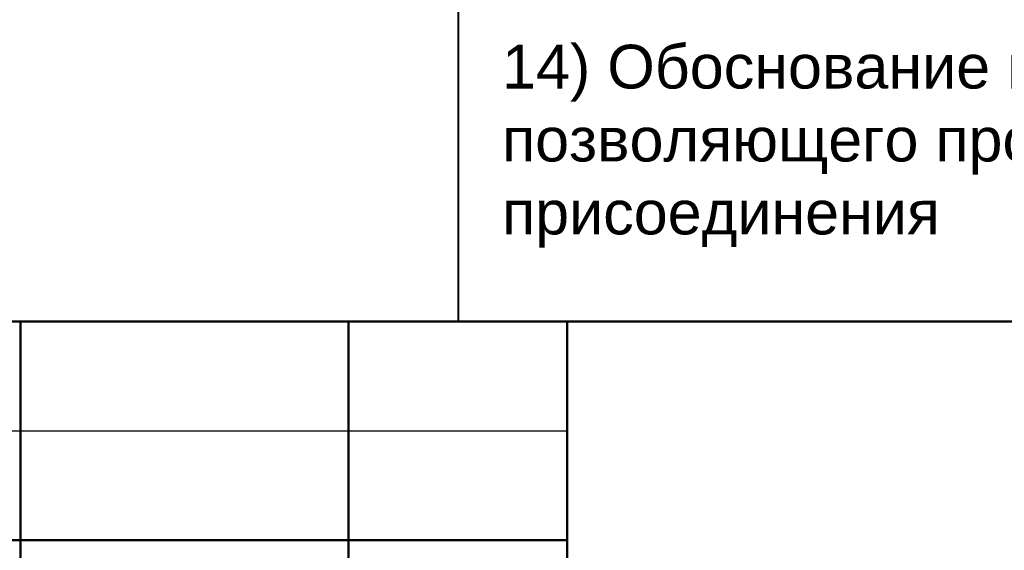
# Model space of a CAD drawing. Header units: millimetres. Extents: x 523431 to 527346, y -48565 to -47721.
# Tile 15 of 217: x 523507 to 523552, y -48530 to -48506. Entities that reach past the tile are written whole.
import ezdxf

# ---------------------------------------------------------------- set-up
doc = ezdxf.new("R2010")
doc.units = ezdxf.units.MM
doc.layers.add('LIN_Основная сплошная', color=50, linetype='Continuous', lineweight=50)
doc.layers.add('электрика', color=1, linetype='Continuous', lineweight=40)
doc.styles.get("Standard").update_dxf_attribs({"font": 'arial.ttf'})

msp = doc.modelspace()

# ---------------------------------------------------------------- linework, layer by layer
for p, q in [((523652.29, -48519.74), (523467.29, -48519.74)), ((523467.29, -48524.746), (523532.29, -48524.746))]:
    msp.add_line(p, q)
at = {"layer": 'LIN_Основная сплошная', "color": 7}
for p, q in [((523652.29, -48519.746), (523467.29, -48519.746)), ((523507.29, -48519.746), (523507.29, -48559.746)), ((523522.29, -48519.746), (523522.29, -48559.746)), ((523532.29, -48519.746), (523532.29, -48559.746)), ((523467.29, -48529.746), (523532.29, -48529.746))]:
    msp.add_line(p, q, dxfattribs=at)
at = {"layer": 'электрика', "color": 7}
msp.add_line((523527.315, -48296.74), (523527.315, -48519.74), dxfattribs=at)

# ---------------------------------------------------------------- texts
at = {"color": 7, "lineweight": 25, "insert": (523527.315, -48511.74), "char_height": 2, "width": 95, "attachment_point": 4}
msp.add_mtext('\\pl2;14) Обоснование применяемого коммутационного оборудования, позволяющего производить учет исходящего трафика на всех уровнях присоединения', dxfattribs=at)

doc.saveas('drawing.dxf')
